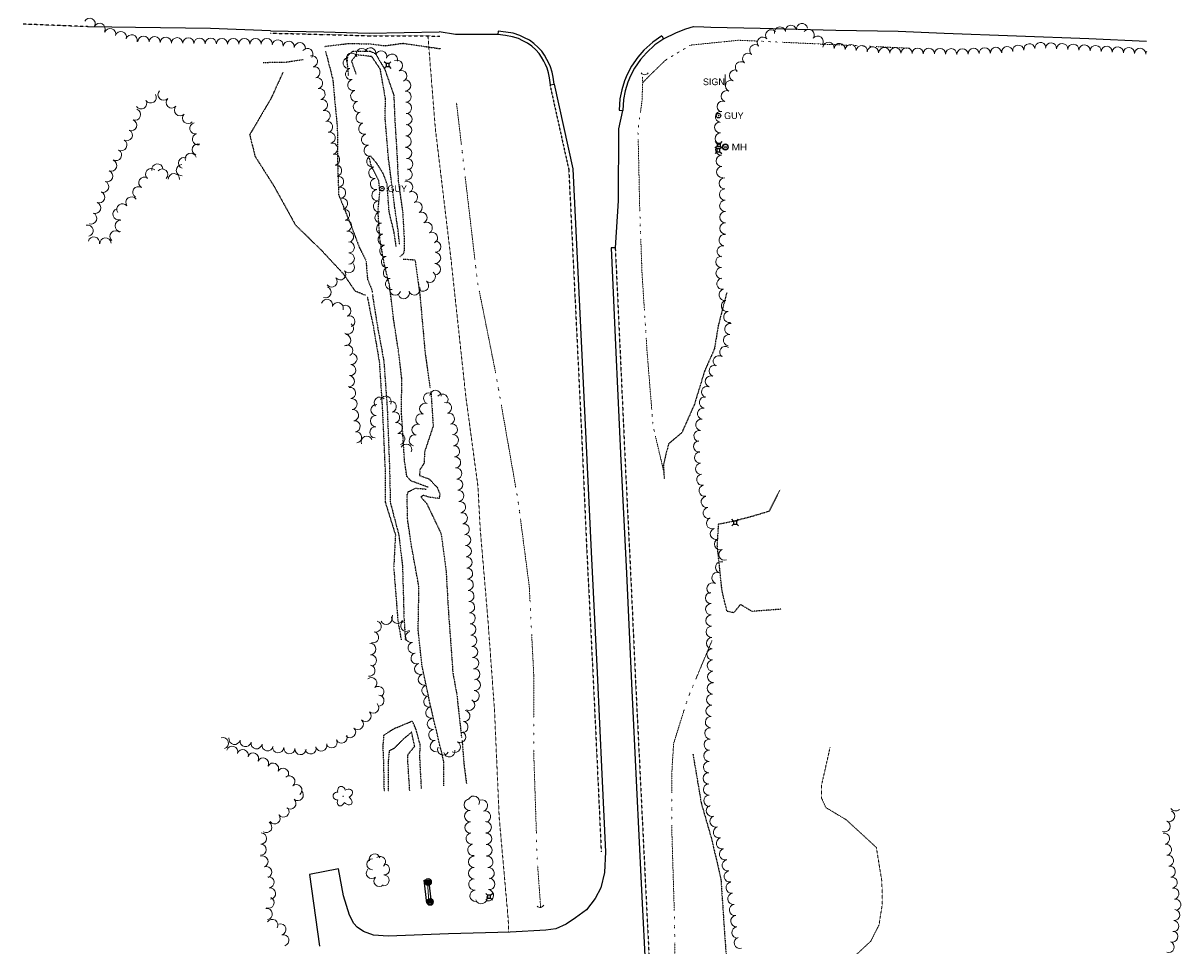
# Model space of a CAD drawing. Extents: x 386588 to 390135, y 96998 to 113606.
# Tile 84 of 92: x 387883 to 388709, y 109973 to 110631. Entities that reach past the tile are written whole.
import ezdxf
from ezdxf.enums import TextEntityAlignment as Align

# ---------------------------------------------------------------- set-up
doc = ezdxf.new("R2010")
doc.units = 0
doc.header["$MEASUREMENT"] = 0
for name, pattern in [('Wisdot1', [0.0625, 0.03125, -0.03125]), ('Wisdot3', [0.1875, 0.125, -0.0625]), ('Wisdot6', [0.375, 0.125, -0.0625, 0.03125, -0.0625, 0.03125, -0.0625])]:
    doc.linetypes.add(name, pattern=pattern)
for name, color, linetype, lineweight in [('E_DRN', 40, 'Continuous', 15), ('E_DTM_SlopeBottom', 3, 'Wisdot1', 25), ('E_DTM_SlopeTop', 3, 'Wisdot1', 25), ('E_DWY', 2, 'Wisdot3', 15), ('E_LAND_Vegetation', 3, 'Continuous', 15), ('E_MISCPROP', 30, 'Continuous', 15), ('E_RDWY', 21, 'Continuous', 25), ('E_RDWY_AsphConc', 200, 'Continuous', 25), ('E_RDWY_Gravel', 21, 'Wisdot3', 25), ('E_SGN', 21, 'Continuous', 15), ('E_UTL_AG_Bold', 30, 'Continuous', 25), ('E_UTL_EGuyWire', 200, 'Continuous', 25), ('E_UTL_ETransformer', 20, 'Continuous', 25), ('E_UTL_MH', 30, 'Continuous', 15), ('E_WTR', 4, 'Wisdot6', 15)]:
    doc.layers.add(name, color=color, linetype=linetype, lineweight=lineweight)
doc.styles.add('Style-dot_font5', font='dot_font5.shx')

# ---------------------------------------------------------------- blocks, each defined once
blk = doc.blocks.new('CULV')
at = {"layer": 'E_DRN'}
blk.add_arc((0, 6.1), 6.15, 216.8699, 323.1301, dxfattribs=at)
blk = doc.blocks.new('GUY')
at = {"layer": 'E_UTL_EGuyWire'}
for radius in [4, 0.5]:
    blk.add_circle((0, 0), radius, dxfattribs=at)
at = {"layer": 'E_UTL_EGuyWire', "style": 'Style-dot_font5'}
blk.add_text('GUY', height=12, dxfattribs=at).set_placement((10, 0), align=Align.MIDDLE_LEFT)
blk = doc.blocks.new('MH')
at = {"layer": 'E_UTL_MH'}
for radius in [5, 4, 1.5]:
    blk.add_circle((0, 0), radius, dxfattribs=at)
at = {"layer": 'E_UTL_MH', "style": 'Style-dot_font5', "width": 1.111111}
blk.add_text('MH', height=10.8, dxfattribs=at).set_placement((10, 0), align=Align.MIDDLE_LEFT)
blk = doc.blocks.new('PED')
at = {"layer": 'E_UTL_AG_Bold'}
for p, q in [((-2.5, 2.5), (-5.3, 5.3)), ((2.5, 2.5), (5.3, 5.3)), ((-2.5, -2.5), (-5.3, -5.3)), ((2.5, -2.5), (5.3, -5.3))]:
    blk.add_line(p, q, dxfattribs=at)
at = {"layer": 'E_UTL_AG_Bold', "flags": 128}
blk.add_lwpolyline([(-2.5, -2.5), (2.5, -2.5), (2.5, 2.5), (-2.5, 2.5)], close=True, dxfattribs=at)
blk = doc.blocks.new('SIGN')
at = {"layer": 'E_SGN', "lineweight": 13, "style": 'Style-dot_font5'}
blk.add_text('SIGN', height=12, dxfattribs=at).set_placement((0, 0), align=Align.MIDDLE_CENTER)
blk = doc.blocks.new('DTRE')
at = {"layer": 'E_LAND_Vegetation'}
blk.add_circle((-0.2, 0), 0.183, dxfattribs=at)
for centre, major_axis, ratio in [((-5.9, 0.2), (4.93, -0.12), 0.832022), ((-1.9, 5.3), (1.36, -4.98), 0.782863), ((4.1, 2.7), (-5.27, -2.93), 0.691916), ((-2.5, -5.2), (1.8, 4.86), 0.716896), ((3.5, -3.7), (-5.01, 4.58), 0.560249)]:
    blk.add_ellipse(centre, major_axis=major_axis, ratio=ratio, start_param=1.570796, end_param=4.712389, dxfattribs=at)
blk = doc.blocks.new('POLE')
at = {"layer": 'E_MISCPROP'}
for radius in [4.46, 3.35, 2.23, 1.12]:
    blk.add_circle((0, 0), radius, dxfattribs=at)

msp = doc.modelspace()

# ---------------------------------------------------------------- linework, layer by layer
at = {"layer": 'E_DTM_SlopeBottom'}
for points in [[(388097.67, 110614.85), (388115.2, 110616.99), (388130.98, 110616.62), (388140.72, 110615.34), (388153.76, 110617.09), (388180.4, 110613.23)], [(388114.95, 110594.21), (388113.95, 110604.06), (388114.57, 110608.34), (388117.68, 110611.34), (388130.02, 110611.57), (388134.1, 110609.68), (388140.75, 110598.56), (388147.22, 110579.93), (388147.93, 110562.32), (388149.57, 110535.9), (388150.44, 110518.23), (388153.52, 110496.65), (388154.49, 110479.93), (388154.69, 110470.54), (388154.24, 110467.04), (388151.55, 110464.77)], [(388053.89, 110603.42), (388070.46, 110603.7), (388082.64, 110605.57)], [(388068.09, 110596.32), (388059.32, 110577.26), (388044.32, 110551.84), (388048.2, 110536.34), (388061.46, 110515.51), (388076.94, 110487.49), (388095.64, 110469.24), (388111.1, 110452.62), (388119.38, 110440.46), (388127.06, 110437.32)], [(388171.66, 110300.21), (388163.06, 110303.42), (388159.41, 110304.7), (388156.53, 110307.99), (388154.86, 110319.04), (388152.75, 110352.29), (388152.88, 110377.96), (388150.78, 110395.92), (388147.08, 110420.13), (388145.15, 110436.46), (388144.01, 110444.9), (388140.35, 110459.88), (388137.19, 110477.71), (388135.94, 110497.26), (388137.29, 110511.26), (388136.5, 110518.98), (388131.2, 110529.46), (388129.81, 110535.35)], [(388128.19, 110436.34), (388132.41, 110415.79), (388136.84, 110389.76), (388138.98, 110356.93), (388141.02, 110312.57), (388141.09, 110289.63), (388148.35, 110266.35), (388147.15, 110242.68), (388150.12, 110204.87), (388152.55, 110191.13)], [(388182.85, 110087.2), (388183.01, 110103.85), (388173.09, 110145.48), (388167.31, 110173.37), (388164.58, 110198.4), (388165.19, 110228.82), (388159.79, 110258.56), (388156.92, 110278.1), (388156.8, 110294.88), (388157.56, 110297.02), (388162.73, 110299.52), (388170.48, 110298.88)], [(388423.75, 110213.13), (388402.78, 110211.57), (388394.61, 110216.54), (388389.86, 110210.68), (388384.95, 110211.68), (388381.41, 110226.92), (388378.1, 110258.65), (388379.02, 110273.96), (388391.19, 110276.45), (388402.84, 110279.54), (388415.32, 110283.23), (388422.95, 110298.42)], [(388166.94, 110085.21), (388165.85, 110106.57), (388165.96, 110116.65), (388163.15, 110127.2), (388160.57, 110133.26), (388147.18, 110127.67), (388139.99, 110123.13), (388139.34, 110115.45), (388139.83, 110103.95), (388140.26, 110083.04)]]:
    msp.add_lwpolyline(points, dxfattribs=at)
at = {"layer": 'E_DTM_SlopeTop'}
for points in [[(388098.49, 110611.4), (388103.64, 110591.46), (388106.88, 110556.79), (388107.09, 110533.88), (388107.8, 110509.01), (388116.48, 110487.57), (388122.63, 110471.23), (388127.34, 110462.04), (388128.44, 110448.63), (388131.78, 110440.46), (388131.7, 110438.98)], [(388151.37, 110473.24), (388150.36, 110482.98), (388148.01, 110499.12), (388145.65, 110517.74), (388143.38, 110535.21), (388141, 110563.99), (388141.28, 110577.31), (388137.55, 110598.67), (388131.5, 110607.63), (388120.27, 110608.9), (388117.01, 110604.26), (388120.21, 110595.02)], [(388148.9, 110472.07), (388147.46, 110481.87), (388143.87, 110496.93), (388142.39, 110516.82), (388139.71, 110523.99), (388135.53, 110530.76), (388131.27, 110535.99)], [(388153.8, 110463.1), (388162.35, 110462.51), (388165.86, 110437.2), (388169.56, 110396.15), (388173.09, 110370.95)], [(388131.96, 110437.7), (388135.24, 110416.74), (388140.11, 110390.15), (388142.52, 110356.48), (388144.21, 110312.4), (388144.71, 110289.34), (388150.83, 110265.93), (388153.41, 110243.84), (388154.48, 110206.81), (388155.45, 110191.12)], [(388384.91, 110439.27), (388378.82, 110415.82), (388376.04, 110399.15), (388368.91, 110382.74), (388361.61, 110358.98), (388352.75, 110339.12), (388343.28, 110331.12), (388339.65, 110316.45), (388340.2, 110306.09)], [(388173.68, 110368.52), (388175.32, 110343.93), (388169.24, 110325.7), (388168.78, 110317.34), (388165.75, 110312.63), (388165.62, 110308.6), (388172.48, 110306.12), (388178.17, 110300.06), (388180.09, 110295.29), (388179.51, 110292.2), (388172.97, 110293.01), (388168.21, 110294.42), (388166.49, 110293.23), (388170.64, 110288.65), (388180.98, 110266.98), (388184.48, 110241.07), (388186.08, 110212.93), (388189.37, 110167.81), (388192.27, 110151.59), (388195.56, 110121.38)], [(388158.58, 110083.57), (388157.23, 110104.37), (388157.36, 110109.49), (388162.18, 110115.34), (388159.95, 110125.34), (388153.42, 110119.9), (388147.32, 110113.68), (388143.92, 110111.99), (388143.1, 110103.35), (388143.24, 110082.93)], [(388195.98, 110119.34), (388197.23, 110102.76), (388199.04, 110088.77)], [(388360.73, 110109.62), (388366.71, 110074.37), (388374.04, 110049.04), (388380.67, 110020.56), (388383.68, 109975.76), (388387, 109934.81), (388391.98, 109890.88), (388394.48, 109841.17)]]:
    msp.add_lwpolyline(points, dxfattribs=at)
at = {"layer": 'E_DWY', "flags": 128}
for points in [[(388171.54, 110622.3), (388172.29, 110613.27), (388176.84, 110556.39), (388188.01, 110463.14), (388198.63, 110364.83), (388204.65, 110320.18), (388207.19, 110301.37), (388208.96, 110269.57), (388214.29, 110206.76), (388219.08, 110141.12), (388222.42, 110064.69), (388228.05, 110001), (388228.91, 109991.26), (388229.21, 109982.6)], [(388451.06, 109932.96), (388457.9, 109945.86), (388466.89, 109956.59), (388473.3, 109962.82), (388487.67, 109976.21), (388493.54, 109987.87), (388495.89, 110002.89), (388495.57, 110018.75), (388491.63, 110043.08), (388470.15, 110062.84), (388455.65, 110071.52), (388452.4, 110078.56), (388452.55, 110087.77), (388458.65, 110114.75)]]:
    msp.add_lwpolyline(points, dxfattribs=at)
at = {"layer": 'E_LAND_Vegetation'}
for centre, radius, start, end in [((387930.13, 110631.07), 4, 332.4551, 152.43978), ((387937.22, 110627.37), 4, 332.4551, 152.43978), ((388438.51, 110627.23), 3.98, 8.81622, 188.80089), ((387944.76, 110623.67), 4, 343.90612, 163.8908), ((387952.45, 110621.46), 4, 343.90612, 163.8908), ((387960.13, 110619.24), 4, 343.90612, 163.8908), ((387968.52, 110618.27), 4, 357.19063, 177.17531), ((388416.54, 110622.83), 3.98, 41.26168, 221.24636), ((388422.78, 110624.79), 3.98, 8.81622, 188.80089), ((388430.64, 110626.01), 3.98, 8.81622, 188.80089), ((388443.38, 110623.06), 3.98, 323.28067, 143.26534), ((388449.76, 110618.3), 3.98, 323.28067, 143.26534), ((387976.51, 110617.87), 4, 357.19063, 177.17531), ((387984.5, 110617.48), 4, 357.19063, 177.17531), ((387992.56, 110617.12), 4, 359.07543, 179.06011), ((388000.56, 110616.99), 4, 359.07543, 179.06011), ((388008.55, 110616.86), 4, 359.07543, 179.06011), ((388016.55, 110616.73), 4, 359.07543, 179.06011), ((388024.55, 110616.6), 4, 359.07543, 179.06011), ((388032.57, 110616.57), 4, 359.78894, 179.77361), ((388040.57, 110616.54), 4, 359.78894, 179.77361), ((388048.57, 110616.51), 4, 359.78894, 179.77361), ((388056.57, 110616.48), 4, 359.78894, 179.77361), ((388064.27, 110615.54), 4, 353.12334, 173.10802), ((388072.21, 110614.58), 4, 353.12334, 173.10802), ((388080.15, 110613.62), 4, 353.12334, 173.10802), ((388130.47, 110609.88), 4.02, 343.8771, 163.86178), ((388405.19, 110612.16), 3.98, 49.92677, 229.91145), ((388410.56, 110617.58), 3.98, 41.26168, 221.24636), ((388457.45, 110613.83), 3.98, 354.34526, 174.32994), ((388465.37, 110613.05), 3.98, 354.34526, 174.32994), ((388473.29, 110612.26), 3.98, 354.34526, 174.32994), ((388481.21, 110611.48), 3.98, 354.34526, 174.32994), ((388489.14, 110610.69), 3.98, 354.34526, 174.32994), ((388497.24, 110610.14), 3.98, 359.00381, 178.98849), ((388505.2, 110610), 3.98, 359.00381, 178.98849), ((388568.99, 110609.92), 3.98, 2.64092, 182.62559), ((388576.95, 110610.28), 3.98, 2.64092, 182.62559), ((388585.05, 110610.79), 3.98, 7.15134, 187.13602), ((388592.95, 110611.78), 3.98, 7.15134, 187.13602), ((388600.85, 110612.77), 3.98, 7.15134, 187.13602), ((388608.75, 110613.76), 3.98, 7.15134, 187.13602), ((388616.3, 110613.48), 3.98, 356.55263, 176.53731), ((388624.25, 110613), 3.98, 356.55263, 176.53731), ((388632.19, 110612.52), 3.98, 356.55263, 176.53731), ((388640.14, 110612.04), 3.98, 356.55263, 176.53731), ((388648.09, 110611.56), 3.98, 356.55263, 176.53731), ((388656.03, 110611.08), 3.98, 356.55263, 176.53731), ((388663.98, 110610.6), 3.98, 356.55263, 176.53731), ((388671.93, 110610.12), 3.98, 356.55263, 176.53731), ((388085.55, 110609.42), 4, 322.17144, 142.15612), ((388088.77, 110604.2), 4, 283.03191, 103.01658), ((388115.08, 110602.96), 4.02, 101.80171, 281.78638), ((388117.17, 110606.05), 4.02, 25.14347, 205.12815), ((388124.45, 110609.46), 4.02, 25.14347, 205.12815), ((388138.19, 110607.65), 4.02, 343.8771, 163.86178), ((388145.91, 110605.42), 4.02, 343.8771, 163.86178), ((388400.07, 110606.07), 3.98, 49.92677, 229.91145), ((388513.16, 110609.86), 3.98, 359.00381, 178.98849), ((388521.12, 110609.72), 3.98, 359.00381, 178.98849), ((388529.08, 110609.58), 3.98, 359.00381, 178.98849), ((388537.04, 110609.44), 3.98, 359.00381, 178.98849), ((388545, 110609.3), 3.98, 359.00381, 178.98849), ((388553.09, 110609.19), 3.98, 2.64092, 182.62559), ((388561.04, 110609.55), 3.98, 2.64092, 182.62559), ((388679.87, 110609.64), 3.98, 356.55263, 176.53731), ((388687.82, 110609.16), 3.98, 142.79941, 176.53731), ((388090.57, 110596.4), 4, 283.03191, 103.01658), ((388116.72, 110595.1), 4.02, 101.80171, 281.78638), ((388149.37, 110601.12), 4.02, 292.92404, 112.90872), ((388152.5, 110593.72), 4.02, 292.92404, 112.90872), ((388390.8, 110594.07), 3.98, 68.16563, 248.15031), ((388394.94, 110599.98), 3.98, 49.92677, 229.91145), ((388092.37, 110588.61), 4, 283.03191, 103.01658), ((388118.41, 110587.33), 4.02, 103.99253, 283.97721), ((388155.29, 110587.02), 4.02, 272.16477, 92.14945), ((388387.84, 110586.68), 3.98, 68.16563, 248.15031), ((387982.93, 110580.44), 4.03, 136.50473, 316.48941), ((388094.18, 110580.82), 4, 283.03191, 103.01658), ((388120.35, 110579.53), 4.02, 103.99253, 283.97721), ((388155.59, 110578.99), 4.02, 272.16477, 92.14945), ((388384.87, 110579.29), 3.98, 68.16563, 248.15031), ((387966.88, 110574.21), 4.03, 211.87066, 31.85533), ((387973.73, 110578.46), 4.03, 211.87066, 31.85533), ((387988.78, 110574.9), 4.03, 136.50473, 316.48941), ((388095.98, 110573.02), 4, 283.03191, 103.01658), ((388122.29, 110571.73), 4.02, 103.99253, 283.97721), ((388155.9, 110570.96), 4.02, 272.16477, 92.14945), ((388381.91, 110571.91), 3.98, 68.16563, 248.15031), ((387962.51, 110566.17), 4.03, 249.62376, 69.60844), ((387994.62, 110569.33), 4.03, 136.18269, 316.16737), ((388000.43, 110563.75), 4.03, 136.18269, 316.16737), ((388097.78, 110565.23), 4, 283.03191, 103.01658), ((388124.23, 110563.93), 4.02, 103.99253, 283.97721), ((388156.2, 110562.93), 4.02, 272.16477, 92.14945), ((388380.68, 110564.57), 3.98, 81.81109, 261.79576), ((387959.7, 110558.62), 4.03, 249.62376, 69.60844), ((388005.57, 110556.41), 4.03, 103.40523, 283.3899), ((388099.58, 110557.44), 4, 283.03191, 103.01658), ((388126.18, 110556.13), 4.02, 103.99253, 283.97721), ((388155.97, 110555.06), 4.02, 267.67294, 87.65761), ((388380.18, 110557.04), 3.98, 92.47911, 272.46378), ((387952.75, 110544.44), 4.03, 241.60396, 61.58864), ((387956.58, 110551.53), 4.03, 241.60396, 61.58864), ((388007.44, 110548.57), 4.03, 103.40523, 283.3899), ((388101.39, 110549.64), 4, 283.03191, 103.01658), ((388128.1, 110548.32), 4.02, 103.71158, 283.69626), ((388155.64, 110547.03), 4.02, 267.67294, 87.65761), ((388380.53, 110549.09), 3.98, 92.47911, 272.46378), ((387948.91, 110537.36), 4.03, 241.60396, 61.58864), ((388007.34, 110541.25), 4.03, 68.39883, 248.3835), ((388103.19, 110541.85), 4, 283.03191, 103.01658), ((388130, 110540.51), 4.02, 103.71158, 283.69626), ((388155.96, 110538.74), 4.02, 275.34756, 95.33224), ((388380.87, 110541.14), 3.98, 92.47911, 272.46378), ((387945.45, 110529.79), 4.03, 249.28865, 69.27333), ((387997.53, 110531.65), 4.03, 68.75697, 248.74164), ((388002.28, 110534.59), 4.03, 18.12645, 198.11113), ((388104.63, 110534.09), 4, 280.1747, 100.15938), ((388131.9, 110532.71), 4.02, 103.71158, 283.69626), ((388156.71, 110530.74), 4.02, 275.34756, 95.33224), ((388381.21, 110533.18), 3.98, 92.47911, 272.46378), ((387942.6, 110522.25), 4.03, 249.28865, 69.27333), ((387974, 110523.67), 4.03, 50.4286, 230.41328), ((387978.47, 110527), 4.03, 9.06782, 189.0525), ((387981.86, 110523.35), 4.03, 315.81366, 135.79834), ((387990.28, 110520.06), 4.03, 358.83405, 178.81873), ((387996.02, 110526.45), 4.03, 92.78332, 272.768), ((388106.04, 110526.22), 4, 280.1747, 100.15938), ((388133.36, 110524.59), 4.02, 97.81879, 277.80347), ((388156.29, 110523.43), 4.02, 258.18779, 78.17247), ((388381.56, 110525.23), 3.98, 92.47911, 272.46378), ((387939.75, 110514.71), 4.03, 249.28865, 69.27333), ((387964.92, 110510.73), 4.03, 57.7938, 237.77848), ((387969.22, 110517.54), 4.03, 57.7938, 237.77848), ((388107.45, 110518.34), 4, 280.1747, 100.15938), ((388134.45, 110516.63), 4.02, 97.81879, 277.80347), ((388156.78, 110514.48), 4.02, 294.91547, 114.90014), ((388383.47, 110517.14), 4.02, 90.72248, 270.70716), ((387936.9, 110507.17), 4.03, 249.28865, 69.27333), ((387959.99, 110503.45), 4.03, 36.77132, 216.756), ((388108.87, 110510.47), 4, 280.1747, 100.15938), ((388110.28, 110502.59), 4, 280.1747, 100.15938), ((388135.54, 110508.67), 4.02, 97.81879, 277.80347), ((388160.17, 110507.19), 4.02, 294.91547, 114.90014), ((388383.57, 110509.1), 4.02, 90.72248, 270.70716), ((387934.05, 110499.64), 4.03, 249.28865, 69.27333), ((387950.72, 110495.2), 4.03, 107.63102, 287.61569), ((387953.53, 110498.62), 4.03, 36.77132, 216.756), ((388111.69, 110494.72), 4, 280.1747, 100.15938), ((388136.63, 110500.71), 4.02, 97.81879, 277.80347), ((388163.55, 110499.9), 4.02, 294.91547, 114.90014), ((388383.78, 110501.09), 4.02, 91.71661, 271.70129), ((387931.2, 110492.1), 4.03, 249.28865, 69.27333), ((387952.27, 110486.77), 4.03, 89.18487, 269.16954), ((388113.1, 110486.85), 4, 280.1747, 100.15938), ((388137.76, 110492.77), 4.02, 98.15293, 278.13761), ((388166.94, 110492.61), 4.02, 294.91547, 114.90014), ((388383.94, 110492.98), 4.02, 89.90821, 269.89289), ((387928.64, 110483.28), 4.03, 284.18099, 104.16566), ((387948.62, 110479.23), 4.03, 46.81282, 226.7975), ((388114.51, 110478.97), 4, 280.1747, 100.15938), ((388138.9, 110484.81), 4.02, 98.15293, 278.13761), ((388170.7, 110485.39), 4.02, 297.88138, 117.86605), ((388174.46, 110478.29), 4.02, 297.88138, 117.86605), ((388383.93, 110484.93), 4.02, 89.90821, 269.89289), ((387933.13, 110474.88), 4.03, 347.30354, 167.28822), ((387941.37, 110474.15), 4.03, 4.48745, 184.47213), ((388115.1, 110471.42), 4, 269.55299, 89.53767), ((388140.04, 110476.86), 4.02, 98.15293, 278.13761), ((388176.75, 110471.9), 4.02, 269.27347, 89.25815), ((388383.31, 110476.59), 4.02, 80.62778, 260.61245), ((388115.04, 110463.42), 4, 269.55299, 89.53767), ((388141.18, 110468.9), 4.02, 98.15293, 278.13761), ((388176.65, 110463.87), 4.02, 269.27347, 89.25815), ((388382, 110468.65), 4.02, 80.62778, 260.61245), ((388115.17, 110457.29), 4, 219.52487, 39.50955), ((388142.31, 110460.95), 4.02, 98.15293, 278.13761), ((388143.74, 110453.17), 4.02, 101.51941, 281.50408), ((388176.55, 110455.83), 4.02, 269.27347, 89.25815), ((388380.99, 110461.07), 4.02, 91.18234, 271.16702), ((388381.15, 110453.03), 4.02, 91.18234, 271.16702), ((388102.82, 110447.11), 4, 219.52487, 39.50955), ((388109, 110452.2), 4, 219.52487, 39.50955), ((388145.34, 110445.29), 4.02, 101.51941, 281.50408), ((388172.91, 110450.42), 4.02, 232.58394, 52.56862), ((388381.74, 110445.41), 4.02, 101.60781, 281.59249), ((388098.5, 110439.38), 4, 249.87738, 69.86206), ((388148.19, 110441.2), 4.02, 160.01659, 340.00127), ((388161.92, 110441.41), 4.02, 199.21794, 19.20261), ((388168.03, 110444.04), 4.02, 232.58394, 52.56862), ((388383.36, 110437.53), 4.02, 101.60781, 281.59249), ((388099.55, 110430.36), 4, 343.11462, 163.0993), ((388154.33, 110438.77), 4.02, 199.21794, 19.20261), ((388384.98, 110429.64), 4.02, 101.60781, 281.59249), ((388107.2, 110428.04), 4, 343.11462, 163.0993), ((388112.64, 110426.06), 4, 290.53802, 110.52269), ((388386.6, 110421.76), 4.02, 101.60781, 281.59249), ((388114.48, 110413.47), 4, 235.76628, 55.75096), ((388115.44, 110418.57), 4, 290.53802, 110.52269), ((388387.47, 110413.14), 4.02, 82.3152, 262.29987), ((388112.56, 110405.18), 4, 263.50459, 83.48927), ((388386.39, 110405.17), 4.02, 82.3152, 262.29987), ((388113.9, 110397.67), 4, 299.05567, 119.04035), ((388383.81, 110396.71), 4.02, 54.90097, 234.88565), ((388116.97, 110391.82), 4, 263.4007, 83.38538), ((388379.19, 110390.12), 4.02, 54.90097, 234.88565), ((388116.05, 110383.87), 4, 263.4007, 83.38538), ((388376.21, 110383.33), 4.02, 70.59484, 250.57952), ((388115.13, 110375.93), 4, 263.4007, 83.38538), ((388373.54, 110375.74), 4.02, 70.59484, 250.57952), ((388115.95, 110367.47), 4, 277.82106, 97.80573), ((388172.4, 110363.69), 4, 69.94405, 249.92872), ((388176.92, 110365.39), 4, 357.15864, 177.14332), ((388181.94, 110362.72), 4, 322.92071, 142.90539), ((388370.86, 110368.15), 4.02, 70.59484, 250.57952), ((388117.03, 110359.55), 4, 277.82106, 97.80573), ((388134.9, 110355.37), 4, 87.05645, 267.04113), ((388137.23, 110360.6), 4, 40.90264, 220.88732), ((388141.34, 110361.22), 4, 336.02368, 156.00836), ((388145.03, 110357.7), 4, 287.12995, 107.11463), ((388169.65, 110356.18), 4, 69.94405, 249.92872), ((388184.42, 110356.89), 4, 285.28756, 105.27224), ((388369.25, 110360.68), 4.02, 80.84165, 260.82633), ((388118.12, 110351.62), 4, 277.82106, 97.80573), ((388134.49, 110347.39), 4, 87.05645, 267.04113), ((388147.39, 110350.05), 4, 287.12995, 107.11463), ((388166.91, 110348.67), 4, 69.94405, 249.92872), ((388186.53, 110349.17), 4, 285.28756, 105.27224), ((388367.97, 110352.73), 4.02, 80.84165, 260.82633), ((388119.21, 110343.7), 4, 277.82106, 97.80573), ((388134.08, 110339.4), 4, 87.05645, 267.04113), ((388149.24, 110342.41), 4, 283.44514, 103.42982), ((388164.17, 110341.15), 4, 69.94405, 249.92872), ((388188.64, 110341.45), 4, 285.28756, 105.27224), ((388366.68, 110344.79), 4.02, 80.84165, 260.82633), ((388120.3, 110335.78), 4, 277.82106, 97.80573), ((388127.95, 110332.69), 4, 23.10804, 203.09272), ((388151.08, 110334.64), 4, 283.22901, 103.21369), ((388162.18, 110333.63), 4, 75.76113, 255.74581), ((388189.41, 110333.85), 4, 275.5367, 95.52138), ((388365.21, 110329.37), 4.02, 94.77345, 274.75813), ((388365.4, 110336.84), 4.02, 80.84165, 260.82633), ((388156.08, 110327.07), 4, 335.20508, 155.18976), ((388190.18, 110325.89), 4, 275.5367, 95.52138), ((388365.87, 110321.35), 4.02, 94.77345, 274.75813), ((388190.95, 110317.93), 4, 275.48967, 95.47435), ((388366.54, 110313.33), 4.02, 94.77345, 274.75813), ((388191.72, 110309.97), 4, 275.48967, 95.47435), ((388367.41, 110305.6), 4.02, 101.7709, 281.75558), ((388192.48, 110302.01), 4, 275.48967, 95.47435), ((388369.06, 110297.72), 4.02, 101.7709, 281.75558), ((388193.25, 110294.05), 4, 275.48967, 95.47435), ((388370.59, 110289.75), 4.02, 100.1092, 280.09388), ((388194.44, 110285.99), 4, 279.7237, 99.70838), ((388372, 110281.83), 4.02, 100.1092, 280.09388), ((388195.79, 110278.1), 4, 279.7237, 99.70838), ((388374.41, 110274.54), 4.02, 109.74521, 289.72989), ((388197.14, 110270.22), 4, 279.7237, 99.70838), ((388377.13, 110266.96), 4.02, 109.74521, 289.72989), ((388198.08, 110262.52), 4, 273.39068, 93.37536), ((388380.11, 110259.58), 4.02, 112.16257, 292.14724), ((388198.56, 110254.53), 4, 273.39068, 93.37536), ((388199.03, 110246.55), 4, 273.39068, 93.37536), ((388383.14, 110252.13), 4.02, 112.16257, 292.14724), ((388199.5, 110238.56), 4, 273.39068, 93.37536), ((388380.79, 110243.04), 4.02, 71.25839, 251.24306), ((388199.97, 110230.58), 4, 273.39068, 93.37536), ((388378.21, 110235.42), 4.02, 71.25839, 251.24306), ((388200.44, 110222.59), 4, 273.39068, 93.37536), ((388374.72, 110227.87), 4.02, 63.42647, 243.41115), ((388200.92, 110214.61), 4, 273.39068, 93.37536), ((388373.59, 110221.15), 4.02, 91.18023, 271.1649), ((388201.39, 110206.62), 4, 273.39068, 93.37536), ((388373.75, 110213.1), 4.02, 91.18023, 271.1649), ((388373.92, 110205.05), 4.02, 91.18023, 271.1649), ((388134.27, 110200.81), 4, 255.99063, 75.97531), ((388141.82, 110206.21), 4, 201.79066, 21.77534), ((388149.93, 110207.03), 4, 152.5295, 332.51418), ((388156.12, 110201.28), 4, 124.58823, 304.57291), ((388201.86, 110198.64), 4, 273.39068, 93.37536), ((388374.15, 110197.03), 4.02, 91.78827, 271.77295), ((388132.34, 110193.05), 4, 255.99063, 75.97531), ((388159.62, 110193.38), 4, 103.14625, 283.13092), ((388202.44, 110190.6), 4, 275.03356, 95.01824), ((388374.4, 110188.99), 4.02, 91.78827, 271.77295), ((388130.43, 110184.66), 4, 273.13576, 93.12043), ((388161.44, 110185.59), 4, 103.14625, 283.13092), ((388203.14, 110182.63), 4, 275.03356, 95.01824), ((388374.65, 110180.94), 4.02, 91.78827, 271.77295), ((388130.87, 110176.67), 4, 273.13576, 93.12043), ((388163.48, 110178.09), 4, 109.06721, 289.05189), ((388203.84, 110174.66), 4, 275.03356, 95.01824), ((388374.9, 110172.9), 4.02, 91.78827, 271.77295), ((388129.79, 110169.28), 4, 259.54978, 79.53446), ((388166.09, 110170.53), 4, 109.06721, 289.05189), ((388204.54, 110166.7), 4, 275.03356, 95.01824), ((388375.15, 110164.85), 4.02, 91.78827, 271.77295), ((388131.18, 110160.33), 4, 308.87781, 128.86249), ((388168.7, 110162.97), 4, 109.06721, 289.05189), ((388205.08, 110159.13), 4, 263.9706, 83.95528), ((388374.95, 110156.63), 4.02, 86.74174, 266.72641), ((388136.2, 110154.1), 4, 308.87781, 128.86249), ((388136.21, 110147.85), 4, 266.7221, 86.70678), ((388171.21, 110155.04), 4, 99.92833, 279.91301), ((388204.24, 110151.18), 4, 263.9706, 83.95528), ((388374.5, 110148.59), 4.02, 86.74174, 266.72641), ((388132.5, 110142.83), 4, 226.59042, 46.5751), ((388172.59, 110147.16), 4, 99.92833, 279.91301), ((388173.97, 110139.28), 4, 99.92833, 279.91301), ((388200.96, 110144.86), 4, 241.13484, 61.11952), ((388374.04, 110140.56), 4.02, 86.74174, 266.72641), ((388127, 110137.02), 4, 226.59042, 46.5751), ((388175.1, 110131.27), 4, 97.49025, 277.47493), ((388197.52, 110136.96), 4, 260.56273, 80.54741), ((388373.58, 110132.52), 4.02, 86.74174, 266.72641), ((388116, 110125.4), 4, 226.59042, 46.5751), ((388121.5, 110131.21), 4, 226.59042, 46.5751), ((388176.14, 110123.34), 4, 97.49025, 277.47493), ((388196.2, 110129.07), 4, 260.56273, 80.54741), ((388373.12, 110124.49), 4.02, 86.74174, 266.72641), ((388025.23, 110117.57), 4, 287.29197, 107.27664), ((388033.51, 110120.51), 4, 169.16992, 349.1546), ((388041.37, 110119.01), 4, 169.16992, 349.1546), ((388049.22, 110117.5), 4, 169.16992, 349.1546), ((388102.8, 110118.15), 4, 205.23202, 25.2167), ((388110.04, 110121.56), 4, 205.23202, 25.2167), ((388177.18, 110115.41), 4, 97.49025, 277.47493), ((388190.84, 110114.91), 4, 242.30627, 62.29095), ((388194.56, 110121.99), 4, 242.30627, 62.29095), ((388372.66, 110116.45), 4.02, 86.74174, 266.72641), ((388031.81, 110111.37), 4, 342.0544, 162.03908), ((388039.42, 110108.91), 4, 342.0544, 162.03908), ((388046.73, 110106.56), 4, 333.23129, 153.21597), ((388057.08, 110116), 4, 169.16992, 349.1546), ((388064.73, 110114.65), 4, 175.3544, 355.33908), ((388072.7, 110114), 4, 175.3544, 355.33908), ((388080.67, 110113.35), 4, 175.3544, 355.33908), ((388087.81, 110113.77), 4, 195.39167, 15.37635), ((388095.53, 110115.89), 4, 195.39167, 15.37635), ((388182.46, 110112.98), 4, 154.0693, 334.05398), ((388186.78, 110111.66), 4, 192.7415, 12.72618), ((388372.39, 110108.47), 4.02, 88.4425, 268.42718), ((388053.87, 110102.96), 4, 333.23129, 153.21597), ((388061.01, 110099.35), 4, 333.23129, 153.21597), ((388372.17, 110100.43), 4.02, 88.4425, 268.42718), ((388068.15, 110095.75), 4, 333.23129, 153.21597), ((388072.61, 110090.26), 4, 308.61623, 128.60091), ((388371.95, 110092.38), 4.02, 88.4425, 268.42718), ((388077.6, 110084.01), 4, 308.61623, 128.60091), ((388372.19, 110084.48), 4.02, 92.26231, 272.24699), ((388073.39, 110074.44), 4, 229.27014, 49.25482), ((388078.61, 110080.5), 4, 229.27014, 49.25482), ((388201.47, 110073.63), 4.09, 92.10718, 272.09186), ((388204.25, 110075.72), 4.09, 332.9294, 152.91408), ((388210.05, 110073), 4.09, 285.5154, 105.50008), ((388372.51, 110076.44), 4.02, 92.26231, 272.24699), ((388068.47, 110068.72), 4, 216.95146, 36.93614), ((388201.77, 110065.45), 4.09, 92.10718, 272.09186), ((388212.24, 110065.12), 4.09, 285.5154, 105.50008), ((388374.28, 110069.29), 4.02, 109.02405, 289.00873), ((388700.61, 110065.47), 3.98, 245.92226, 65.90694), ((388705.22, 110073.13), 3.98, 212.88163, 312.11479), ((388056.14, 110057.62), 4, 238.90496, 58.88964), ((388062.07, 110063.91), 4, 216.95146, 36.93614), ((388202.06, 110057.28), 4.09, 92.10718, 272.09186), ((388212.75, 110057.51), 4.09, 271.66581, 91.65048), ((388376.9, 110061.69), 4.02, 109.02405, 289.00873), ((388697.36, 110058.2), 3.98, 245.92226, 65.90694), ((388052.44, 110049.55), 4, 267.84156, 87.82624), ((388202.88, 110049.38), 4.09, 98.16817, 278.15284), ((388213, 110049.32), 4.09, 272.07395, 92.05863), ((388379.28, 110053.86), 4.02, 105.3307, 285.31538), ((388696.94, 110049.35), 3.98, 280.10233, 100.08701), ((388052.14, 110041.56), 4, 267.84156, 87.82624), ((388204.04, 110041.29), 4.09, 98.16817, 278.15284), ((388213.3, 110041.15), 4.09, 272.07395, 92.05863), ((388381.41, 110046.1), 4.02, 105.3307, 285.31538), ((388698.34, 110041.51), 3.98, 280.10233, 100.08701), ((388053.51, 110033.02), 4, 289.48614, 109.47082), ((388133.55, 110034.55), 3.92, 15.21664, 195.20132), ((388137.46, 110032.86), 3.92, 307.89372, 127.8784), ((388204.63, 110032.84), 4.09, 89.8171, 269.80177), ((388213.89, 110032.84), 4.09, 276.43915, 96.42383), ((388383.54, 110038.34), 4.02, 105.3307, 285.31538), ((388699.73, 110033.67), 3.98, 280.10233, 100.08701), ((388056.18, 110025.48), 4, 289.48614, 109.47082), ((388131.48, 110024.75), 3.92, 134.0241, 314.00878), ((388131.91, 110031.11), 3.92, 90.13911, 270.12378), ((388140.27, 110027.46), 3.92, 267.78643, 87.7711), ((388204.6, 110024.66), 4.09, 89.8171, 269.80177), ((388214.81, 110024.71), 4.09, 276.43915, 96.42383), ((388385.58, 110030.36), 4.02, 100.20279, 280.18747), ((388701.08, 110025.85), 3.98, 279.37619, 99.36087), ((388057.78, 110018.14), 4, 277.3526, 97.33728), ((388136.93, 110019.12), 3.92, 134.0241, 314.00878), ((388139.96, 110019.63), 3.92, 267.78643, 87.7711), ((388204.76, 110016.73), 4.09, 96.10037, 276.08505), ((388215.27, 110017.07), 4.09, 263.34554, 83.33022), ((388387, 110022.44), 4.02, 100.20279, 280.18747), ((388702.37, 110018), 3.98, 279.37619, 99.36087), ((388058.81, 110010.21), 4, 277.3526, 97.33728), ((388205.62, 110008.59), 4.09, 96.10037, 276.08505), ((388214.32, 110008.95), 4.09, 263.34554, 83.33022), ((388388.33, 110014.44), 4.02, 98.40853, 278.39321), ((388703.67, 110010.14), 3.98, 279.37619, 99.36087), ((388057.8, 110003.7), 4, 246.26423, 66.24891), ((388209.69, 110006.99), 4.09, 196.65996, 16.64464), ((388389.51, 110006.47), 4.02, 98.40853, 278.39321), ((388390.68, 109998.51), 4.02, 98.40853, 278.39321), ((388704.96, 110002.29), 3.98, 279.37619, 99.36087), ((388056.54, 109995.56), 4, 278.30048, 98.28515), ((388391.65, 109990.42), 4.02, 95.67727, 275.66194), ((388704.26, 109994.89), 3.98, 264.72271, 84.70739), ((388060.52, 109987.83), 4, 326.96517, 146.94985), ((388066.2, 109984.54), 4, 285.84273, 105.82741), ((388392.45, 109982.41), 4.02, 95.67727, 275.66194), ((388703.52, 109986.96), 3.98, 264.72271, 84.70739), ((388068.38, 109976.84), 4, 285.84273, 105.82741), ((388394.15, 109975), 4.02, 106.8418, 286.82648), ((388702.89, 109979.55), 3.98, 250.26146, 70.24614), ((388700.2, 109972.06), 3.98, 250.26146, 70.24614)]:
    msp.add_arc(centre, radius, start, end, dxfattribs=at)
at = {"layer": 'E_MISCPROP', "flags": 128}
msp.add_lwpolyline([(388171.36, 110018.89), (388172.16, 110003.93)], dxfattribs=at)
at = {"layer": 'E_RDWY', "flags": 128}
for points in [[(388059.13, 110626.09), (388016.34, 110627.62), (387962.84, 110628.41), (387928.99, 110628.94)], [(388221.69, 110625.76), (388221.42, 110623.37), (388191.23, 110623.27), (388179.7, 110625.35)], [(388259.15, 110587.43), (388258.38, 110592.47), (388257.7, 110595.89), (388256.63, 110599.31), (388255.52, 110601.89), (388254.31, 110604.42), (388252.59, 110607.22), (388250.87, 110609.9), (388248.6, 110612.35), (388245.66, 110615.01), (388242.67, 110617.11), (388239.42, 110618.87), (388236.28, 110620.42), (388231.82, 110621.77), (388226.86, 110622.66), (388221.41, 110623.27)], [(388261.62, 110587.81), (388260.84, 110592.9), (388260.13, 110596.51), (388258.98, 110600.18), (388257.8, 110602.93), (388256.5, 110605.62), (388254.7, 110608.54), (388252.85, 110611.43), (388250.36, 110614.13), (388247.22, 110616.96), (388244, 110619.24), (388240.57, 110621.09), (388237.2, 110622.75), (388232.4, 110624.2), (388227.22, 110625.14), (388221.69, 110625.76)], [(388338.44, 110622.32), (388332.01, 110617.88), (388325.69, 110612.11), (388321.32, 110607.15), (388316.84, 110600.66), (388313.84, 110594.88), (388311.9, 110590.31), (388309.85, 110583.76), (388308.58, 110577.39), (388308.07, 110569.34)], [(388338.44, 110622.32), (388339.8, 110620.35), (388348.95, 110624.78), (388355.67, 110627.31), (388361.18, 110628.97), (388368.45, 110628.85), (388373.45, 110628.62), (388408.8, 110627.95), (388462.81, 110626.4), (388507.21, 110625.7), (388539.97, 110624.21), (388591.66, 110622.32), (388643.18, 110620.44), (388684.35, 110618.56)], [(388339.86, 110620.26), (388333.57, 110615.92), (388327.47, 110610.36), (388323.3, 110605.61), (388318.99, 110599.37), (388316.1, 110593.81), (388314.25, 110589.45), (388312.27, 110583.14), (388311.07, 110577.07), (388310.56, 110569.18)], [(388259.15, 110587.43), (388261.62, 110587.81)], [(388261.62, 110587.81), (388275.04, 110527.51)], [(388308.07, 110569.34), (388310.46, 110569.19), (388307.64, 110555.91), (388307.3, 110504.53), (388305.21, 110471.2), (388302.27, 110471.03), (388305.75, 110396.43), (388309.27, 110319.22), (388313.19, 110238.91), (388316.8, 110160.04), (388320.43, 110086), (388323.77, 110017.39), (388327.27, 109947.06)], [(388275.04, 110527.51), (388279.83, 110429.3), (388284.37, 110334.75), (388287.97, 110254.22), (388292.29, 110167.82), (388295.72, 110095.32), (388298.24, 110040.06)], [(388298.24, 110040.06), (388297.48, 110025.28), (388295.04, 110014.36), (388291.04, 110006.68), (388284.83, 109998.5), (388277.01, 109992.8), (388270.17, 109988.38), (388262.8, 109984.96), (388255.61, 109984.15), (388230.23, 109982.63), (388186.21, 109981.34), (388143.3, 109979.85), (388132.64, 109980.46), (388125.7, 109983.04), (388121.09, 109986.16), (388118.71, 109988.83), (388115.7, 109994.71), (388111.42, 110008.6), (388107.75, 110027.94), (388087.14, 110023.86), (388094.13, 109972.74)]]:
    msp.add_lwpolyline(points, dxfattribs=at)
at = {"layer": 'E_RDWY_AsphConc'}
msp.add_lwpolyline([(388059.13, 110626.09), (388097.16, 110625.2), (388129.71, 110624.27), (388179.7, 110625.35)], dxfattribs=at)
at = {"layer": 'E_RDWY_Gravel', "flags": 128}
for points in [[(387928.99, 110628.94), (387882.67, 110630.75)], [(388258.69, 110587.16), (388272.11, 110526.86)], [(388272.05, 110527.36), (388276.83, 110429.16), (388281.38, 110334.61), (388284.97, 110254.07), (388289.29, 110167.67), (388292.72, 110095.18), (388295.24, 110039.93)], [(388305.24, 110471.2), (388305.41, 110468.2), (388308.74, 110396.57), (388312.27, 110319.36), (388316.19, 110239.05), (388319.8, 110160.18), (388323.42, 110086.15), (388326.77, 110017.53), (388330.27, 109947.21)]]:
    msp.add_lwpolyline(points, dxfattribs=at)
at = {"layer": 'E_RDWY_Gravel'}
msp.add_lwpolyline([(388059.2, 110624.34), (388097.27, 110623.4), (388129.91, 110622.48), (388180, 110622.26)], dxfattribs=at)
at = {"layer": 'E_SGN'}
msp.add_line((388383.63, 110586.6), (388383.69, 110594.7), dxfattribs=at)
at = {"layer": 'E_UTL_ETransformer', "flags": 128}
msp.add_lwpolyline([(388173.91, 110003.97), (388170.88, 110003.31), (388168.91, 110019.71), (388171.98, 110020.08), (388173.91, 110003.97)], dxfattribs=at)
msp.add_lwpolyline([(388173.91, 110003.97), (388170.88, 110003.31), (388168.91, 110019.71), (388171.98, 110020.08), (388173.91, 110003.97)], dxfattribs=at)
at = {"layer": 'E_WTR', "flags": 128}
for points in [[(388382.06, 110618.11), (388358.92, 110615.77), (388358.04, 110615.25)], [(388406.26, 110618.66), (388393.35, 110619.25), (388382.06, 110618.11)], [(388411.28, 110618.43), (388409.61, 110618.5)], [(388416.3, 110618.2), (388414.62, 110618.27)], [(388421.31, 110617.96), (388419.64, 110618.04)], [(388448.91, 110616.69), (388424.66, 110617.81)], [(388473.16, 110615.58), (388448.91, 110616.69)], [(388478.18, 110615.35), (388476.5, 110615.42)], [(388483.19, 110615.11), (388481.76, 110615.18), (388481.52, 110615.19)], [(388488.21, 110614.86), (388486.54, 110614.95)], [(388515.8, 110613.49), (388491.55, 110614.7)], [(388342.26, 110605.77), (388341.22, 110605.15), (388330.83, 110595.06), (388324.85, 110589)], [(388346.56, 110608.35), (388345.13, 110607.49)], [(388350.87, 110610.94), (388349.43, 110610.08)], [(388355.17, 110613.52), (388353.74, 110612.66)], [(388324.65, 110593.21), (388324.85, 110589), (388324.34, 110575.79), (388323.21, 110567.69)], [(388191.95, 110574.63), (388195.44, 110544.87)], [(388321.97, 110558.93), (388321.73, 110557.18)], [(388322.71, 110564.19), (388322.47, 110562.44)], [(388321.48, 110553.66), (388321.52, 110551.9)], [(388321.62, 110548.36), (388321.93, 110536.4), (388322.22, 110522.71)], [(388195.92, 110540.76), (388196.16, 110538.71)], [(388196.65, 110534.61), (388196.89, 110532.55)], [(388197.37, 110528.45), (388197.61, 110526.4)], [(388198.09, 110522.29), (388201.58, 110492.53)], [(388322.22, 110522.71), (388322.68, 110500.08), (388322.79, 110497.06)], [(388201.58, 110492.53), (388205.08, 110462.77)], [(388322.91, 110493.52), (388322.98, 110491.75)], [(388323.1, 110488.22), (388323.17, 110486.45)], [(388323.29, 110482.91), (388323.36, 110481.14)], [(388323.49, 110477.6), (388324.36, 110453.29), (388324.44, 110451.97)], [(388205.56, 110458.66), (388205.8, 110456.61)], [(388206.28, 110452.5), (388206.52, 110450.45)], [(388324.44, 110451.97), (388326.09, 110426.36)], [(388207, 110446.35), (388207.01, 110446.29), (388207.4, 110444.32)], [(388208.21, 110440.27), (388214.09, 110410.89)], [(388326.31, 110422.83), (388326.42, 110421.07)], [(388326.65, 110417.53), (388326.76, 110415.77)], [(388214.09, 110410.89), (388219.96, 110381.51)], [(388326.99, 110412.24), (388327.1, 110410.47)], [(388327.33, 110406.94), (388327.95, 110397.33), (388329.24, 110381.36)], [(388220.7, 110377.44), (388221.05, 110375.41)], [(388329.24, 110381.36), (388331.3, 110355.78)], [(388221.77, 110371.34), (388222.12, 110369.3)], [(388222.84, 110365.23), (388223.2, 110363.19)], [(388223.91, 110359.12), (388229.08, 110329.61)], [(388331.58, 110352.26), (388331.73, 110350.49)], [(388332.01, 110346.97), (388332.15, 110345.2)], [(388332.77, 110341.73), (388333.17, 110340.01)], [(388333.98, 110336.56), (388339.85, 110311.59)], [(388229.08, 110329.61), (388234.25, 110300.09)], [(388234.97, 110296.02), (388235.33, 110293.99)], [(388236, 110289.91), (388236.27, 110287.86)], [(388236.8, 110283.76), (388237.07, 110281.71)], [(388237.6, 110277.61), (388241.48, 110247.9)], [(388241.48, 110247.9), (388243.91, 110229.3), (388244.47, 110218.11)], [(388244.68, 110213.99), (388244.78, 110211.92)], [(388244.99, 110207.79), (388245.09, 110205.73)], [(388245.3, 110201.6), (388245.41, 110199.54)], [(388245.61, 110195.41), (388247.09, 110166.12), (388247.09, 110165.5)], [(388374.29, 110190.74), (388362.66, 110163)], [(388247.09, 110165.5), (388247.13, 110135.54)], [(388358.65, 110153.43), (388357.84, 110151.51)], [(388361.05, 110159.17), (388360.25, 110157.25)], [(388356.43, 110147.6), (388355.8, 110145.6)], [(388354.55, 110141.62), (388346.94, 110117.34), (388346.63, 110112.46)], [(388247.14, 110131.4), (388247.14, 110129.34)], [(388247.15, 110125.21), (388247.15, 110123.14)], [(388247.16, 110119.01), (388247.16, 110116.94)], [(388247.16, 110112.81), (388247.17, 110107.98), (388248, 110082.87)], [(388346.63, 110112.46), (388345.77, 110098.9), (388345.69, 110082.05)], [(388248, 110082.87), (388248.99, 110052.93)], [(388345.67, 110077.85), (388345.66, 110075.75)], [(388345.64, 110071.55), (388345.63, 110069.45)], [(388345.61, 110065.25), (388345.59, 110063.15)], [(388345.58, 110058.95), (388345.57, 110057.18), (388346.45, 110028.52)], [(388249.12, 110048.8), (388249.19, 110046.74)], [(388249.33, 110042.61), (388249.4, 110040.54)], [(388249.53, 110036.42), (388249.6, 110034.35)], [(388249.83, 110030.23), (388252.04, 110000.34)], [(388346.45, 110028.52), (388347.38, 109998.09)], [(388347.46, 109993.89), (388347.49, 109991.79)], [(388347.56, 109987.6), (388347.6, 109985.5)], [(388347.66, 109981.3), (388347.7, 109979.2)], [(388347.77, 109975), (388348.26, 109944.56)]]:
    msp.add_lwpolyline(points, dxfattribs=at)

# ---------------------------------------------------------------- block references
at = {"layer": 'E_DRN', "xscale": 0.5, "yscale": 0.5, "zscale": 0.5}
msp.add_blockref('CULV', (388326.27, 110594.68), dxfattribs=at)
at = {"layer": 'E_DRN', "xscale": 0.5, "yscale": 0.5, "zscale": 0.5, "rotation": 9.24456486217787}
msp.add_blockref('CULV', (388252.04, 110000.34), dxfattribs=at)
at = {"layer": 'E_LAND_Vegetation', "xscale": 0.6769248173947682, "yscale": 0.6769248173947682, "zscale": 0.6769248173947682}
msp.add_blockref('DTRE', (388111.2, 110079.67), dxfattribs=at)
at = {"layer": 'E_MISCPROP', "xscale": 0.5377037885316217, "yscale": 0.5377037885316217, "zscale": 0.5377037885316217}
for p in [(388171.81, 110018.43), (388173.13, 110004.22)]:
    msp.add_blockref('POLE', p, dxfattribs=at)
at = {"layer": 'E_SGN', "xscale": 0.3999999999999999, "yscale": 0.3999999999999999, "zscale": 0.3999999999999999}
msp.add_blockref('SIGN', (388375.69, 110589.6), dxfattribs=at)
at = {"layer": 'E_UTL_AG_Bold', "xscale": 0.4503659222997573, "yscale": 0.4503659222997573, "zscale": 0.4503659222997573}
for p in [(388142.8, 110601.57), (388378.87, 110540.74), (388379.17, 110544.52), (388390.88, 110274.95), (388215.18, 110007.95)]:
    msp.add_blockref('PED', p, dxfattribs=at)
at = {"layer": 'E_UTL_EGuyWire', "xscale": 0.3999999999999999, "yscale": 0.3999999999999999, "zscale": 0.3999999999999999}
for p in [(388378.98, 110565.42), (388138.72, 110513.34)]:
    msp.add_blockref('GUY', p, dxfattribs=at)
at = {"layer": 'E_UTL_MH', "xscale": 0.4444444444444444, "yscale": 0.4444444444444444, "zscale": 0.4444444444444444}
msp.add_blockref('MH', (388383.91, 110543.03), dxfattribs=at)

doc.saveas('drawing.dxf')
